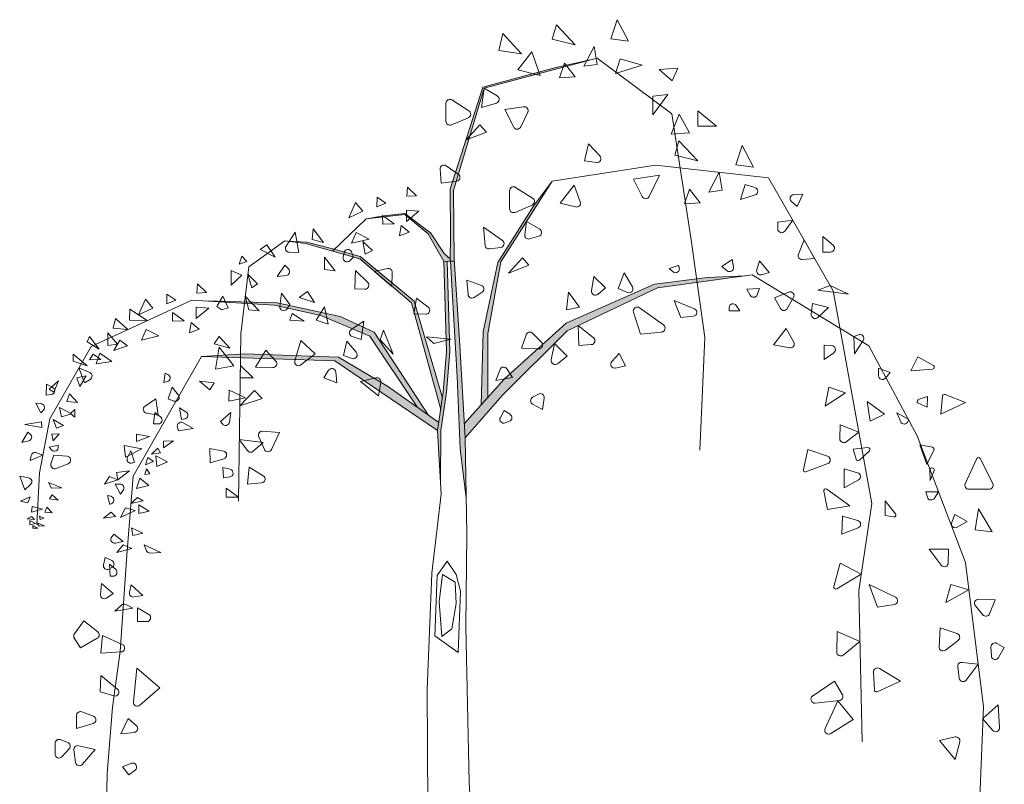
# Model space of a CAD drawing. Header units: millimetres. Extents: x 6315 to 14770, y 92 to 1587.
# Tile 4 of 12: x 6471 to 6505, y 558 to 584. Entities that reach past the tile are written whole.
import ezdxf

# ---------------------------------------------------------------- set-up
doc = ezdxf.new("R2010")
doc.units = ezdxf.units.MM
doc.layers.add('树草', color=3, linetype='Continuous', lineweight=13)

msp = doc.modelspace()

# ---------------------------------------------------------------- hatches: boundary and pattern name
at = {"layer": '树草'}
h = msp.add_hatch(color=256, dxfattribs=at)
h.paths.add_polyline_path([(6492.452, 574.863), (6493.901, 575.04), (6493.918, 574.916), (6492.549, 574.73), (6489.431, 573.247), (6487.204, 571.023), (6485.914, 569.559), (6485.887, 570.038), (6487.261, 571.584), (6489.406, 573.509)])
h.paths.add_polyline_path([(6493.901, 575.04), (6494.274, 575.086), (6495.587, 575.144), (6493.918, 574.916)])
h.paths.add_polyline_path([(6486.538, 573.209), (6487.038, 575.6), (6488.27, 577.549), (6488.923, 578.412), (6487.142, 575.632), (6486.696, 573.155), (6486.696, 570.949), (6486.473, 570.697)])
h.paths.add_polyline_path([(6485.406, 576.545), (6485.4, 578.134), (6486.524, 581.651), (6489.041, 582.333), (6490.34, 582.62), (6486.568, 581.618), (6485.519, 578.087), (6485.538, 575.718), (6485.542, 575.653), (6485.401, 575.648)])
h.paths.add_polyline_path([(6484.642, 576.593), (6483.835, 577.262), (6482.504, 577.108), (6483.113, 577.214), (6483.834, 577.299), (6484.72, 576.628), (6485.193, 575.917), (6485.401, 575.727), (6485.401, 575.648), (6485.18, 575.639)])
h.paths.add_polyline_path([(6484.059, 574.215), (6482.278, 575.727), (6481.343, 575.994), (6481.413, 576.062), (6482.294, 575.812), (6484.157, 574.269), (6485.134, 570.939), (6485.072, 570.535)])
h.paths.add_polyline_path([(6480.407, 576.261), (6479.758, 576.342), (6480.458, 576.306), (6481.309, 576.092), (6481.413, 576.062), (6481.343, 575.994)])
h.paths.add_polyline_path([(6482.631, 573.062), (6480.938, 573.774), (6479.335, 574.13), (6478.301, 574.194), (6478.307, 574.241), (6479.425, 574.21), (6481.601, 573.743), (6482.772, 573.202), (6484.635, 570.348), (6484.269, 570.607)])
h.paths.add_polyline_path([(6481.414, 572.209), (6478.168, 572.317), (6478.17, 572.443), (6478.313, 572.451), (6481.548, 572.344), (6483.231, 571.341), (6485.004, 570.087), (6484.962, 569.807)])
h.paths.add_polyline_path([(6476.957, 574.278), (6478.307, 574.241), (6478.301, 574.194)])
h.paths.add_polyline_path([(6476.818, 572.362), (6478.17, 572.443), (6478.168, 572.317)])
h = msp.add_hatch(color=256, dxfattribs=at)
h.paths.add_polyline_path([(6485.162, 571.128), (6485.271, 572.535), (6485.18, 575.639), (6485.289, 575.643), (6485.291, 575.639), (6485.382, 572.535), (6485.273, 571.128), (6485.073, 569.807), (6485.063, 568.005), (6484.962, 569.807)])
h.paths.add_polyline_path([(6485.646, 571.662), (6485.472, 574.623), (6485.408, 575.648), (6485.542, 575.653), (6485.722, 572.935), (6485.914, 569.559), (6485.955, 567.467), (6485.747, 569.174)])

# ---------------------------------------------------------------- linework, layer by layer
for p, q in [((6489.063, 583.806), (6488.918, 583.318)), ((6489.717, 583.121), (6489.063, 583.806)), ((6491.158, 583.985), (6490.943, 583.321)), ((6491.557, 583.239), (6491.158, 583.985)), ((6487.211, 583.512), (6487.076, 582.925)), ((6487.865, 582.808), (6487.211, 583.512)), ((6488.918, 583.318), (6489.717, 583.121)), ((6490.943, 583.321), (6491.557, 583.239)), ((6490.012, 582.38), (6490.364, 583.06)), ((6490.364, 583.06), (6490.472, 582.441)), ((6486.568, 581.618), (6490.472, 582.656)), ((6487.076, 582.925), (6487.865, 582.808)), ((6487.732, 582.255), (6488.219, 582.876)), ((6488.219, 582.876), (6488.504, 582.054)), ((6490.472, 582.656), (6493.043, 580.741)), ((6491.27, 582.636), (6491.106, 582.124)), ((6492.027, 582.411), (6491.27, 582.636)), ((6486.524, 581.651), (6489.041, 582.333)), ((6489.041, 582.333), (6490.34, 582.62)), ((6489.175, 581.977), (6489.341, 582.485)), ((6489.341, 582.485), (6489.715, 582.008)), ((6490.472, 582.441), (6490.012, 582.38)), ((6491.106, 582.124), (6492.027, 582.411)), ((6492.61, 582.268), (6493.255, 582.309)), ((6493.255, 582.309), (6493.061, 581.879)), ((6488.504, 582.054), (6487.732, 582.255)), ((6489.715, 582.008), (6489.175, 581.977)), ((6493.061, 581.879), (6492.61, 582.268)), ((6485.4, 578.134), (6486.524, 581.651)), ((6485.519, 578.087), (6486.568, 581.618)), ((6486.477, 580.958), (6486.568, 581.618)), ((6486.568, 581.618), (6487.023, 581.353)), ((6492.905, 581.407), (6492.39, 581.344)), ((6492.39, 580.698), (6492.905, 581.407)), ((6492.39, 581.344), (6492.39, 580.698)), ((6485.253, 581.102), (6485.253, 580.478)), ((6486.046, 580.84), (6485.46, 581.215)), ((6486.993, 581.108), (6486.477, 580.958)), ((6487.289, 580.885), (6487.932, 580.982)), ((6485.44, 580.354), (6486.026, 580.603)), ((6487.591, 580.281), (6487.289, 580.885)), ((6488.073, 580.791), (6487.832, 580.284)), ((6493.295, 580.726), (6493.02, 580.035)), ((6493.043, 580.741), (6493.709, 576.393)), ((6493.661, 580.085), (6493.295, 580.726)), ((6494.588, 580.31), (6493.942, 580.843)), ((6493.942, 580.843), (6493.942, 580.31)), ((6485.95, 579.835), (6486.426, 580.362)), ((6486.426, 580.362), (6486.648, 580.107)), ((6493.942, 580.31), (6494.588, 580.31)), ((6486.648, 580.107), (6485.95, 579.835)), ((6493.02, 580.035), (6493.661, 580.085)), ((6490.17, 579.705), (6490.035, 579.118)), ((6490.563, 579.282), (6490.17, 579.705)), ((6493.291, 579.801), (6493.145, 579.314)), ((6493.944, 579.117), (6493.291, 579.801)), ((6495.47, 579.643), (6495.255, 578.978)), ((6495.869, 578.896), (6495.47, 579.643)), ((6493.145, 579.314), (6493.944, 579.117)), ((6485.68, 578.655), (6485.261, 578.944)), ((6488.923, 578.412), (6492.486, 578.968)), ((6490.035, 579.118), (6490.445, 579.057)), ((6492.486, 578.968), (6496.383, 578.523)), ((6495.255, 578.978), (6495.869, 578.896)), ((6485.05, 578.822), (6485.093, 578.341)), ((6491.724, 578.485), (6492.616, 578.619)), ((6492.616, 578.619), (6492.267, 577.884)), ((6494.324, 578.038), (6494.676, 578.718)), ((6494.676, 578.718), (6494.784, 578.099)), ((6485.093, 578.341), (6485.622, 578.411)), ((6487.142, 575.632), (6488.923, 578.412)), ((6488.27, 577.549), (6488.923, 578.412)), ((6489.196, 577.659), (6489.683, 578.28)), ((6489.683, 578.28), (6489.886, 577.695)), ((6492.026, 577.881), (6491.724, 578.485)), ((6495.582, 578.293), (6495.419, 577.782)), ((6495.916, 578.194), (6495.582, 578.293)), ((6496.383, 578.523), (6498.61, 574.631)), ((6483.927, 578.21), (6483.904, 577.896)), ((6483.904, 577.896), (6484.241, 577.912)), ((6484.241, 577.912), (6483.927, 578.21)), ((6485.406, 576.545), (6485.4, 578.134)), ((6485.538, 575.718), (6485.519, 578.087)), ((6487.45, 578.084), (6487.45, 577.46)), ((6488.243, 577.822), (6487.657, 578.197)), ((6493.488, 577.634), (6493.654, 578.142)), ((6493.654, 578.142), (6494.027, 577.666)), ((6494.784, 578.099), (6494.324, 578.038)), ((6495.419, 577.782), (6495.917, 577.937)), ((6497.251, 577.946), (6497.567, 577.966)), ((6497.567, 577.966), (6497.373, 577.537)), ((6481.897, 577.145), (6482.137, 577.682)), ((6482.137, 577.682), (6482.39, 577.378)), ((6482.876, 577.859), (6482.869, 577.525)), ((6482.869, 577.525), (6483.18, 577.657)), ((6483.18, 577.657), (6482.876, 577.859)), ((6487.038, 575.6), (6488.27, 577.549)), ((6487.637, 577.336), (6488.223, 577.585)), ((6489.725, 577.521), (6489.196, 577.659)), ((6494.027, 577.666), (6493.488, 577.634)), ((6497.373, 577.537), (6497.172, 577.71)), ((6482.39, 577.378), (6481.897, 577.145)), ((6483.835, 577.262), (6482.504, 577.108)), ((6483.113, 577.214), (6482.504, 577.108)), ((6483.063, 577.222), (6483.467, 576.942)), ((6483.071, 576.927), (6483.063, 577.222)), ((6483.834, 577.299), (6483.113, 577.214)), ((6484.72, 576.628), (6483.834, 577.299)), ((6484.642, 576.593), (6483.835, 577.262)), ((6484.317, 577.376), (6483.888, 577.406)), ((6483.888, 577.406), (6483.888, 577.016)), ((6483.888, 577.016), (6484.317, 577.376)), ((6482.504, 577.108), (6481.343, 575.994)), ((6483.467, 576.942), (6483.071, 576.927)), ((6483.708, 576.88), (6483.654, 576.523)), ((6483.988, 576.655), (6483.708, 576.88)), ((6487.97, 576.567), (6488.033, 577.022)), ((6488.033, 577.022), (6488.488, 576.757)), ((6497.218, 577.065), (6496.702, 577.001)), ((6496.702, 577.001), (6496.702, 576.769)), ((6496.945, 576.69), (6497.218, 577.065)), ((6480.051, 576.655), (6479.735, 576.166)), ((6480.181, 575.951), (6480.051, 576.655)), ((6480.67, 576.77), (6480.641, 576.397)), ((6481.03, 576.296), (6480.67, 576.77)), ((6481.997, 576.272), (6482.155, 576.644)), ((6482.155, 576.644), (6482.599, 576.415)), ((6483.654, 576.523), (6483.988, 576.655)), ((6485.18, 575.639), (6484.642, 576.593)), ((6485.193, 575.917), (6484.72, 576.628)), ((6485.401, 575.654), (6485.406, 576.545)), ((6487.201, 576.37), (6486.546, 576.821)), ((6486.546, 576.821), (6486.601, 576.195)), ((6479.695, 576.35), (6478.448, 575.461)), ((6479.073, 576.21), (6478.842, 576.051)), ((6479.36, 575.793), (6479.073, 576.21)), ((6480.407, 576.261), (6479.695, 576.35)), ((6480.458, 576.306), (6479.758, 576.342)), ((6482.278, 575.727), (6480.407, 576.261)), ((6481.309, 576.092), (6480.458, 576.306)), ((6480.641, 576.397), (6481.03, 576.296)), ((6482.599, 576.415), (6481.997, 576.272)), ((6482.714, 576.023), (6482.383, 576.325)), ((6482.383, 576.325), (6482.469, 575.893)), ((6488.458, 576.512), (6488.141, 576.42)), ((6493.709, 576.393), (6494.187, 573.017)), ((6497.608, 576.383), (6497.413, 575.893)), ((6497.974, 575.743), (6497.608, 576.383)), ((6498.612, 576.205), (6498.254, 576.5)), ((6498.254, 576.5), (6498.254, 575.967)), ((6478.842, 576.051), (6479.36, 575.793)), ((6479.845, 575.959), (6480.181, 575.951)), ((6482.294, 575.812), (6481.309, 576.092)), ((6481.736, 575.944), (6481.707, 575.786)), ((6482.061, 575.789), (6481.994, 575.968)), ((6482.469, 575.893), (6482.714, 576.023)), ((6485.401, 575.727), (6485.193, 575.917)), ((6486.753, 576.074), (6487.142, 576.126)), ((6498.254, 575.967), (6498.526, 575.967)), ((6478.213, 575.823), (6478.119, 575.552)), ((6478.119, 575.552), (6478.38, 575.645)), ((6478.38, 575.645), (6478.213, 575.823)), ((6479.432, 575.117), (6479.691, 575.519)), ((6479.691, 575.519), (6479.823, 575.382)), ((6481.059, 575.793), (6481.433, 575.318)), ((6481.059, 575.361), (6481.059, 575.793)), ((6481.933, 575.666), (6482.061, 575.789)), ((6484.059, 574.215), (6482.278, 575.727)), ((6484.157, 574.269), (6482.294, 575.812)), ((6485.18, 575.639), (6485.542, 575.663)), ((6485.18, 575.639), (6485.542, 575.653)), ((6485.271, 572.535), (6485.18, 575.639)), ((6485.291, 575.639), (6485.289, 575.643)), ((6485.382, 572.535), (6485.291, 575.639)), ((6485.472, 574.623), (6485.408, 575.648)), ((6485.722, 572.935), (6485.538, 575.718)), ((6486.538, 573.209), (6487.038, 575.6)), ((6486.696, 573.155), (6487.142, 575.632)), ((6487.414, 575.239), (6487.89, 575.766)), ((6488.112, 575.511), (6487.414, 575.239)), ((6487.89, 575.766), (6488.112, 575.511)), ((6493.266, 575.503), (6492.95, 575.398)), ((6493.296, 575.443), (6493.266, 575.503)), ((6495.134, 575.709), (6494.778, 575.467)), ((6495.171, 575.441), (6495.134, 575.709)), ((6496.072, 575.66), (6495.978, 575.352)), ((6496.411, 575.257), (6496.072, 575.66)), ((6497.548, 575.71), (6497.974, 575.743)), ((6477.848, 575.333), (6477.837, 574.822)), ((6477.837, 574.822), (6478.213, 575.166)), ((6478.213, 575.166), (6477.848, 575.333)), ((6478.448, 575.461), (6478.18, 573.147)), ((6478.755, 574.864), (6478.417, 575.199)), ((6478.417, 575.199), (6478.557, 574.728)), ((6481.433, 575.318), (6481.059, 575.361)), ((6482.138, 575.332), (6482.109, 574.7)), ((6482.556, 574.915), (6482.138, 575.332)), ((6483.237, 575.396), (6482.786, 575.296)), ((6482.786, 575.296), (6483.39, 574.783)), ((6483.39, 574.783), (6483.401, 575.262)), ((6491.402, 575.251), (6491.195, 574.71)), ((6491.688, 574.767), (6491.402, 575.251)), ((6492.549, 574.73), (6495.815, 575.175)), ((6492.95, 575.398), (6493.088, 575.281)), ((6494.778, 575.467), (6494.951, 575.32)), ((6495.815, 575.175), (6499.849, 572.734)), ((6496.142, 575.183), (6496.411, 575.257)), ((6476.678, 574.865), (6476.655, 574.551)), ((6476.992, 574.566), (6476.678, 574.865)), ((6478.557, 574.728), (6478.755, 574.864)), ((6479.743, 575.155), (6479.432, 575.117)), ((6486.475, 574.816), (6485.969, 575)), ((6485.969, 575), (6486.017, 574.496)), ((6489.406, 573.509), (6492.452, 574.863)), ((6490.359, 575.127), (6490.276, 574.633)), ((6490.76, 574.726), (6490.359, 575.127)), ((6492.452, 574.863), (6494.274, 575.086)), ((6494.274, 575.086), (6495.587, 575.144)), ((6475.628, 574.513), (6475.62, 574.179)), ((6475.931, 574.311), (6475.628, 574.513)), ((6476.655, 574.551), (6476.992, 574.566)), ((6479.578, 574.544), (6479.523, 574.092)), ((6479.871, 574.161), (6479.578, 574.544)), ((6480.482, 574.601), (6480.188, 574.398)), ((6480.719, 574.228), (6480.482, 574.601)), ((6482.109, 574.7), (6482.455, 574.685)), ((6485.646, 571.662), (6485.472, 574.623)), ((6486.224, 574.396), (6486.502, 574.577)), ((6489.485, 574.585), (6489.415, 573.972)), ((6489.431, 573.247), (6492.549, 574.73)), ((6489.863, 574.066), (6489.485, 574.585)), ((6490.494, 574.507), (6490.76, 574.726)), ((6491.195, 574.71), (6491.521, 574.574)), ((6495.635, 574.691), (6496.072, 574.707)), ((6495.751, 574.475), (6495.635, 574.691)), ((6496.072, 574.707), (6495.996, 574.493)), ((6497.078, 574.584), (6496.594, 574.388)), ((6498.507, 574.811), (6498.086, 574.65)), ((6498.086, 574.65), (6499.145, 574.513)), ((6499.145, 574.513), (6498.507, 574.811)), ((6498.61, 574.631), (6499.946, 567.291)), ((6476.484, 574.307), (6473.011, 572.706)), ((6474.648, 573.8), (6474.888, 574.337)), ((6474.888, 574.337), (6475.141, 574.033)), ((6475.62, 574.179), (6475.931, 574.311)), ((6479.335, 574.13), (6476.484, 574.307)), ((6479.425, 574.21), (6476.957, 574.278)), ((6477.551, 574.444), (6477.344, 574.092)), ((6477.743, 574.046), (6477.551, 574.444)), ((6478.331, 574.447), (6478.807, 573.937)), ((6478.453, 573.968), (6478.331, 574.447)), ((6481.601, 573.743), (6479.425, 574.21)), ((6479.769, 574.003), (6479.871, 574.161)), ((6480.188, 574.398), (6480.719, 574.228)), ((6485.072, 570.535), (6484.059, 574.215)), ((6484.234, 574.374), (6484.142, 573.837)), ((6485.134, 570.939), (6484.157, 574.269)), ((6484.642, 574.063), (6484.234, 574.374)), ((6493.129, 574.298), (6493.828, 574.009)), ((6493.362, 573.705), (6493.129, 574.298)), ((6496.594, 574.388), (6496.797, 574.018)), ((6497.032, 574.017), (6497.246, 574.393)), ((6497.904, 574.195), (6497.858, 573.826)), ((6498.45, 574.058), (6497.904, 574.195)), ((6474.347, 574), (6474.333, 573.614)), ((6474.949, 573.599), (6474.347, 574)), ((6475.141, 574.033), (6474.648, 573.8)), ((6475.814, 573.876), (6476.218, 573.597)), ((6475.822, 573.581), (6475.814, 573.876)), ((6477.068, 574.03), (6476.639, 574.061)), ((6476.639, 574.061), (6476.639, 573.67)), ((6476.639, 573.67), (6477.068, 574.03)), ((6477.344, 574.092), (6477.521, 573.977)), ((6477.521, 573.977), (6477.743, 574.046)), ((6478.807, 573.937), (6478.453, 573.968)), ((6480.938, 573.774), (6479.335, 574.13)), ((6479.871, 573.619), (6479.951, 573.844)), ((6479.951, 573.844), (6480.357, 573.585)), ((6480.775, 573.619), (6481.058, 574.081)), ((6481.058, 574.081), (6481.193, 573.472)), ((6484.142, 573.837), (6484.556, 573.822)), ((6489.415, 573.972), (6489.863, 574.066)), ((6491.969, 573.138), (6491.725, 573.891)), ((6491.931, 574.041), (6492.759, 573.45)), ((6495.021, 573.932), (6495.024, 574.05)), ((6495.393, 573.932), (6495.021, 573.932)), ((6495.271, 574.119), (6495.393, 573.932)), ((6498.084, 573.712), (6498.45, 574.058)), ((6473.846, 573.671), (6473.774, 573.342)), ((6474.28, 573.291), (6473.846, 573.671)), ((6474.333, 573.614), (6474.949, 573.599)), ((6476.218, 573.597), (6475.822, 573.581)), ((6476.459, 573.535), (6476.405, 573.178)), ((6476.739, 573.31), (6476.459, 573.535)), ((6480.357, 573.585), (6479.871, 573.619)), ((6481.193, 573.472), (6480.775, 573.619)), ((6482.631, 573.062), (6480.938, 573.774)), ((6482.772, 573.202), (6481.601, 573.743)), ((6482.425, 573.585), (6481.987, 573.288)), ((6482.323, 572.953), (6482.425, 573.585)), ((6487.261, 571.584), (6489.406, 573.509)), ((6493.791, 573.751), (6493.362, 573.705)), ((6473.923, 572.791), (6473.592, 573.18)), ((6473.592, 573.18), (6473.592, 572.746)), ((6473.774, 573.342), (6474.28, 573.291)), ((6474.748, 572.926), (6474.906, 573.299)), ((6474.906, 573.299), (6475.35, 573.07)), ((6476.405, 573.178), (6476.739, 573.31)), ((6478.18, 573.147), (6478.091, 567.364)), ((6484.635, 570.348), (6482.772, 573.202)), ((6483.102, 573.269), (6482.978, 572.941)), ((6483.43, 572.445), (6483.102, 573.269)), ((6486.473, 570.697), (6486.538, 573.209)), ((6486.696, 570.949), (6486.696, 573.155)), ((6487.204, 571.023), (6489.431, 573.247)), ((6488.55, 572.855), (6488.243, 573.162)), ((6490.34, 573.011), (6489.81, 573.427)), ((6489.81, 573.427), (6489.839, 572.746)), ((6492.694, 573.207), (6491.969, 573.138)), ((6496.554, 572.762), (6496.991, 573.324)), ((6496.991, 573.324), (6497.255, 572.857)), ((6472.959, 573.051), (6472.879, 572.864)), ((6472.879, 572.864), (6473.283, 572.612)), ((6473.283, 572.612), (6472.959, 573.051)), ((6473.592, 572.746), (6473.923, 572.791)), ((6473.791, 572.565), (6474.002, 572.927)), ((6474.002, 572.927), (6474.268, 572.728)), ((6475.35, 573.07), (6474.748, 572.926)), ((6477.433, 573.054), (6477.255, 572.794)), ((6477.255, 572.794), (6477.8, 572.652)), ((6477.8, 572.652), (6477.433, 573.054)), ((6480.249, 572.913), (6480.04, 572.216)), ((6480.745, 572.455), (6480.249, 572.913)), ((6481.828, 572.895), (6481.718, 572.4)), ((6482.159, 572.509), (6481.828, 572.895)), ((6482.021, 573.049), (6482.323, 572.953)), ((6484.269, 570.607), (6482.631, 573.062)), ((6482.978, 572.941), (6483.43, 572.445)), ((6484.588, 573.037), (6485.434, 572.961)), ((6484.84, 572.81), (6484.588, 573.037)), ((6485.434, 572.961), (6484.84, 572.81)), ((6485.914, 569.559), (6485.722, 572.935)), ((6488.022, 573.112), (6487.857, 572.651)), ((6488.995, 572.812), (6488.889, 572.242)), ((6489.438, 572.368), (6488.995, 572.812)), ((6494.187, 573.017), (6494.008, 569.133)), ((6499.49, 573.115), (6499.324, 573.052)), ((6499.324, 573.052), (6499.35, 572.453)), ((6499.35, 572.453), (6499.65, 572.916)), ((6473.011, 572.706), (6471.585, 570.215)), ((6472.87, 572.039), (6472.395, 572.447)), ((6472.395, 572.447), (6472.395, 572.195)), ((6473.078, 572.447), (6472.954, 572.243)), ((6473.349, 572.261), (6473.078, 572.447)), ((6473.19, 572.105), (6473.31, 572.482)), ((6473.31, 572.482), (6473.721, 572.191)), ((6474.268, 572.728), (6473.791, 572.565)), ((6478.313, 572.451), (6476.818, 572.362)), ((6477.433, 572.687), (6477.302, 571.93)), ((6477.93, 572.037), (6477.433, 572.687)), ((6481.548, 572.344), (6478.313, 572.451)), ((6478.687, 571.99), (6479.042, 572.581)), ((6479.042, 572.581), (6479.381, 572.206)), ((6480.251, 572.071), (6480.745, 572.455)), ((6485.162, 571.128), (6485.271, 572.535)), ((6485.273, 571.128), (6485.382, 572.535)), ((6487.857, 572.651), (6488.449, 572.626)), ((6489.839, 572.746), (6490.265, 572.772)), ((6490.977, 572.187), (6491.232, 572.463)), ((6491.232, 572.463), (6491.444, 572.038)), ((6497.114, 572.658), (6496.554, 572.762)), ((6498.564, 572.737), (6498.302, 572.749)), ((6498.302, 572.749), (6498.302, 572.26)), ((6498.302, 572.26), (6498.635, 572.492)), ((6499.849, 572.734), (6501.513, 569.618)), ((6472.395, 572.195), (6472.87, 572.039)), ((6472.954, 572.243), (6473.349, 572.261)), ((6473.721, 572.191), (6473.19, 572.105)), ((6476.818, 572.362), (6474.465, 568.228)), ((6481.414, 572.209), (6476.818, 572.362)), ((6484.962, 569.807), (6481.414, 572.209)), ((6483.231, 571.341), (6481.548, 572.344)), ((6481.718, 572.4), (6482.012, 572.295)), ((6489.103, 572.111), (6489.438, 572.368)), ((6501.294, 571.863), (6501.537, 572.35)), ((6501.537, 572.35), (6502.071, 572.053)), ((6472.592, 571.975), (6472.962, 571.807)), ((6472.782, 571.457), (6472.592, 571.975)), ((6475.569, 571.789), (6475.516, 571.46)), ((6475.661, 571.744), (6475.569, 571.789)), ((6477.302, 571.93), (6477.93, 572.037)), ((6478.157, 571.63), (6478.164, 572.05)), ((6478.164, 572.05), (6478.604, 571.623)), ((6479.279, 571.982), (6478.687, 571.99)), ((6481.039, 571.629), (6481.205, 571.887)), ((6481.452, 571.827), (6481.488, 571.455)), ((6487.12, 571.912), (6486.974, 571.534)), ((6487.547, 571.634), (6487.359, 571.935)), ((6491.444, 572.038), (6491.105, 571.964)), ((6500.585, 571.807), (6500.179, 571.964)), ((6500.179, 571.964), (6500.179, 571.702)), ((6500.414, 571.613), (6500.585, 571.807)), ((6502.044, 571.928), (6501.294, 571.863)), ((6471.559, 571.236), (6471.881, 571.517)), ((6471.881, 571.517), (6471.729, 571.127)), ((6472.843, 571.7), (6472.523, 571.623)), ((6472.523, 571.623), (6472.618, 571.322)), ((6472.618, 571.322), (6472.843, 571.7)), ((6472.975, 571.569), (6472.782, 571.457)), ((6475.516, 571.46), (6475.637, 571.494)), ((6477.255, 571.457), (6476.746, 571.505)), ((6476.746, 571.505), (6477.101, 571.209)), ((6477.101, 571.209), (6477.255, 571.457)), ((6478.604, 571.623), (6478.157, 571.63)), ((6481.488, 571.455), (6481.039, 571.629)), ((6482.837, 571.627), (6482.3, 571.496)), ((6482.3, 571.496), (6482.927, 571.009)), ((6482.927, 571.009), (6483.001, 571.475)), ((6485.747, 569.174), (6485.646, 571.662)), ((6485.887, 570.038), (6487.261, 571.584)), ((6486.974, 571.534), (6487.547, 571.634)), ((6471.471, 571.412), (6471.458, 571.032)), ((6471.683, 571.299), (6471.471, 571.412)), ((6471.729, 571.127), (6471.559, 571.236)), ((6475.803, 571.301), (6475.665, 570.897)), ((6476.019, 571.036), (6475.803, 571.301)), ((6477.776, 571.197), (6477.764, 570.819)), ((6478.332, 570.937), (6477.776, 571.197)), ((6478.142, 570.655), (6478.652, 571.185)), ((6478.652, 571.185), (6478.912, 570.913)), ((6485.004, 570.087), (6483.231, 571.341)), ((6484.962, 569.807), (6485.162, 571.128)), ((6485.073, 569.807), (6485.273, 571.128)), ((6498.465, 571.305), (6498.341, 570.644)), ((6498.341, 570.644), (6499.044, 571.112)), ((6499.044, 571.112), (6498.465, 571.305)), ((6471.277, 570.735), (6471.099, 570.747)), ((6471.099, 570.747), (6471.277, 570.418)), ((6471.458, 571.032), (6471.631, 571.047)), ((6472.27, 571.07), (6472.178, 570.811)), ((6472.178, 570.811), (6472.539, 570.774)), ((6472.539, 570.774), (6472.27, 571.07)), ((6475.239, 570.897), (6474.87, 570.649)), ((6475.328, 570.336), (6475.239, 570.897)), ((6475.665, 570.897), (6475.87, 570.824)), ((6477.764, 570.819), (6478.332, 570.937)), ((6478.912, 570.913), (6478.142, 570.655)), ((6485.914, 569.559), (6487.204, 571.023)), ((6488.242, 570.954), (6488.449, 571.064)), ((6488.646, 570.927), (6488.589, 570.529)), ((6499.788, 570.809), (6500.381, 570.368)), ((6499.885, 570.134), (6499.788, 570.809)), ((6501.857, 570.614), (6501.547, 570.747)), ((6501.551, 570.872), (6501.866, 570.984)), ((6501.866, 570.984), (6501.857, 570.614)), ((6502.334, 570.377), (6502.381, 570.988)), ((6503.181, 570.772), (6502.334, 570.377)), ((6502.473, 571.046), (6503.181, 570.772)), ((6471.277, 570.418), (6471.364, 570.507)), ((6471.92, 570.596), (6472.328, 570.379)), ((6471.99, 570.282), (6471.92, 570.596)), ((6472.301, 570.393), (6472.448, 570.53)), ((6472.448, 570.53), (6472.448, 570.263)), ((6474.923, 570.405), (6475.328, 570.336)), ((6475.207, 570.43), (6475.165, 570.037)), ((6475.408, 570.274), (6475.207, 570.43)), ((6476.058, 570.589), (6476.283, 570.456)), ((6476.132, 570.185), (6476.058, 570.589)), ((6477.835, 570.428), (6477.48, 570.121)), ((6477.781, 570.093), (6477.835, 570.428)), ((6487.13, 570.258), (6487.261, 570.499)), ((6487.261, 570.499), (6487.469, 570.366)), ((6488.589, 570.529), (6488.242, 570.717)), ((6501.219, 570.189), (6500.812, 570.42)), ((6500.812, 570.42), (6500.944, 570.111)), ((6470.718, 570.019), (6471.297, 570.105)), ((6471.585, 570.215), (6471.229, 568.347)), ((6471.297, 570.105), (6471.311, 569.912)), ((6471.704, 570.183), (6472.054, 569.976)), ((6471.818, 569.883), (6471.704, 570.183)), ((6472.328, 570.379), (6471.99, 570.282)), ((6472.448, 570.263), (6472.301, 570.393)), ((6476.243, 570.209), (6476.132, 570.185)), ((6476.183, 570.077), (6476.526, 569.877)), ((6477.48, 570.121), (6477.538, 570.038)), ((6487.446, 570.127), (6487.297, 570.069)), ((6500.381, 570.368), (6499.885, 570.134)), ((6501.194, 570.119), (6501.219, 570.189)), ((6470.832, 569.747), (6470.625, 569.39)), ((6471.311, 569.912), (6470.718, 570.019)), ((6470.91, 569.687), (6470.832, 569.747)), ((6472.054, 569.976), (6471.818, 569.883)), ((6475.165, 570.037), (6475.323, 570.034)), ((6476.026, 569.792), (6475.987, 569.922)), ((6476.526, 569.877), (6476.026, 569.792)), ((6478.926, 569.782), (6479.509, 569.739)), ((6479.509, 569.739), (6479.231, 569.152)), ((6485.085, 567.608), (6484.962, 569.807)), ((6485.063, 568.005), (6485.073, 569.807)), ((6498.859, 570.005), (6498.843, 569.528)), ((6499.498, 569.752), (6498.859, 570.005)), ((6499.059, 569.416), (6499.498, 569.752)), ((6470.625, 569.39), (6470.86, 569.451)), ((6471.911, 569.69), (6471.654, 569.676)), ((6471.654, 569.676), (6471.697, 569.448)), ((6471.697, 569.448), (6471.911, 569.69)), ((6475.027, 569.601), (6474.58, 569.686)), ((6474.58, 569.686), (6474.58, 569.431)), ((6474.58, 569.431), (6475.027, 569.601)), ((6475.856, 569.452), (6475.505, 569.208)), ((6475.505, 569.442), (6475.856, 569.452)), ((6475.505, 569.208), (6475.505, 569.442)), ((6478.124, 569.501), (6478.941, 569.395)), ((6478.405, 569.113), (6478.124, 569.501)), ((6478.941, 569.395), (6478.604, 569.092)), ((6478.987, 569.155), (6478.793, 569.593)), ((6485.979, 566.249), (6485.914, 569.559)), ((6501.513, 569.618), (6503.176, 565.256)), ((6471.87, 569.297), (6471.564, 569.229)), ((6471.564, 569.229), (6471.645, 569.138)), ((6471.878, 569.25), (6471.87, 569.297)), ((6474.761, 569.176), (6474.155, 569.293)), ((6474.155, 569.293), (6474.197, 568.889)), ((6474.197, 568.889), (6474.761, 569.176)), ((6474.385, 569.102), (6474.264, 568.876)), ((6474.503, 568.713), (6474.385, 569.102)), ((6475.09, 568.995), (6475.314, 569.197)), ((6475.314, 569.197), (6475.409, 569.038)), ((6477.577, 569.094), (6477.103, 569.186)), ((6477.103, 569.186), (6477.118, 568.693)), ((6485.747, 569.174), (6485.955, 567.467)), ((6497.738, 569.155), (6497.585, 568.459)), ((6498.423, 568.918), (6497.738, 569.155)), ((6499.809, 569.22), (6499.302, 569.162)), ((6499.302, 569.162), (6499.407, 568.816)), ((6499.517, 568.786), (6499.863, 569.104)), ((6502.041, 569.228), (6501.606, 569.315)), ((6501.606, 569.315), (6501.845, 568.636)), ((6501.845, 568.636), (6502.088, 569.133)), ((6470.91, 568.771), (6471.345, 568.952)), ((6470.94, 568.94), (6470.91, 568.771)), ((6471.345, 568.952), (6471.122, 569.041)), ((6471.626, 568.658), (6471.722, 568.956)), ((6471.722, 568.956), (6472.179, 568.919)), ((6474.428, 568.686), (6474.503, 568.713)), ((6474.892, 568.623), (6474.969, 568.873)), ((6475.163, 568.741), (6474.892, 568.623)), ((6474.969, 568.873), (6475.163, 568.741)), ((6475.409, 569.038), (6475.09, 568.995)), ((6475.247, 568.928), (6475.65, 568.727)), ((6475.274, 568.567), (6475.247, 568.928)), ((6475.65, 568.727), (6475.274, 568.567)), ((6477.118, 568.693), (6477.59, 568.833)), ((6503.17, 567.97), (6503.567, 568.836)), ((6503.688, 568.838), (6504.12, 567.974)), ((6472.219, 568.661), (6471.804, 568.492)), ((6474.336, 568.421), (6473.884, 568.359)), ((6473.933, 568.109), (6474.336, 568.421)), ((6474.864, 568.289), (6474.92, 568.484)), ((6474.92, 568.484), (6475.038, 568.31)), ((6477.81, 568.468), (6477.557, 568.536)), ((6477.557, 568.536), (6477.578, 568.179)), ((6478.401, 567.952), (6478.466, 568.547)), ((6478.466, 568.547), (6478.951, 568.248)), ((6497.675, 568.382), (6498.427, 568.665)), ((6499.458, 568.349), (6498.991, 568.483)), ((6498.991, 568.483), (6498.991, 567.827)), ((6501.95, 568.471), (6501.985, 568.504)), ((6501.956, 568.087), (6501.95, 568.471)), ((6502.093, 568.43), (6501.956, 568.087)), ((6470.855, 568.174), (6470.546, 568.23)), ((6470.546, 568.23), (6470.727, 567.757)), ((6471.229, 568.347), (6471.14, 566.567)), ((6473.641, 568.224), (6473.472, 567.956)), ((6473.472, 567.956), (6473.933, 568.109)), ((6473.933, 568.109), (6473.641, 568.224)), ((6473.884, 568.359), (6473.933, 568.109)), ((6474.465, 568.228), (6474.238, 565.506)), ((6474.572, 567.801), (6474.691, 568.167)), ((6474.691, 568.167), (6475.002, 567.907)), ((6475.038, 568.31), (6474.864, 568.289)), ((6477.578, 568.179), (6477.791, 568.205)), ((6498.991, 567.827), (6499.486, 568.103)), ((6470.727, 567.757), (6470.924, 567.945)), ((6471.545, 568.015), (6472.002, 567.834)), ((6471.649, 567.817), (6471.545, 568.015)), ((6472.002, 567.834), (6471.649, 567.817)), ((6474.005, 567.959), (6473.845, 567.956)), ((6473.845, 567.956), (6474.022, 567.611)), ((6474.022, 567.611), (6474.117, 567.747)), ((6475.002, 567.907), (6474.572, 567.801)), ((6478.094, 567.511), (6477.666, 567.812)), ((6477.666, 567.812), (6477.666, 567.509)), ((6478.893, 568), (6478.401, 567.952)), ((6498.416, 567.083), (6498.29, 567.712)), ((6498.395, 567.779), (6499.193, 567.203)), ((6502.248, 567.69), (6501.809, 567.689)), ((6501.809, 567.689), (6501.867, 567.503)), ((6502.108, 567.471), (6502.248, 567.69)), ((6504, 567.78), (6503.292, 567.78)), ((6470.908, 567.516), (6470.572, 567.369)), ((6470.83, 567.309), (6470.572, 567.369)), ((6470.908, 567.516), (6470.83, 567.309)), ((6471.666, 567.593), (6471.58, 567.447)), ((6471.58, 567.447), (6471.873, 567.404)), ((6471.873, 567.404), (6471.666, 567.593)), ((6473.692, 567.538), (6473.57, 567.569)), ((6473.57, 567.569), (6473.655, 567.252)), ((6474.386, 567.286), (6474.614, 567.498)), ((6474.804, 567.378), (6474.386, 567.286)), ((6474.614, 567.498), (6474.804, 567.378)), ((6477.666, 567.509), (6478.094, 567.511)), ((6484.772, 564.882), (6485.085, 567.608)), ((6500.403, 567.382), (6500.766, 566.937)), ((6500.403, 566.879), (6500.403, 567.382)), ((6470.981, 567.18), (6470.95, 566.987)), ((6470.95, 566.987), (6471.331, 567.093)), ((6471.331, 567.093), (6470.981, 567.18)), ((6471.484, 567.163), (6471.409, 566.995)), ((6471.663, 566.972), (6471.484, 567.163)), ((6473.655, 567.252), (6473.725, 567.29)), ((6474.199, 567.138), (6474.029, 566.811)), ((6474.029, 566.811), (6474.526, 567.046)), ((6474.526, 567.046), (6474.199, 567.138)), ((6474.651, 567.242), (6475.011, 567.02)), ((6474.657, 566.948), (6474.651, 567.242)), ((6475.011, 567.02), (6474.657, 566.948)), ((6499.193, 567.203), (6498.416, 567.083)), ((6499.946, 567.291), (6499.501, 564.288)), ((6503.511, 566.378), (6503.628, 567.103)), ((6503.628, 567.103), (6504.096, 566.308)), ((6470.954, 566.845), (6470.809, 566.759)), ((6470.809, 566.759), (6471.052, 566.739)), ((6470.898, 566.706), (6470.895, 566.555)), ((6471.087, 566.594), (6470.898, 566.706)), ((6471.052, 566.739), (6470.954, 566.845)), ((6471.233, 566.853), (6471.374, 566.784)), ((6471.255, 566.741), (6471.233, 566.853)), ((6471.374, 566.784), (6471.255, 566.741)), ((6471.409, 566.995), (6471.663, 566.972)), ((6473.434, 566.778), (6473.702, 566.987)), ((6473.846, 566.837), (6473.434, 566.778)), ((6473.702, 566.987), (6473.846, 566.837)), ((6498.938, 566.857), (6498.912, 566.227)), ((6499.465, 566.702), (6498.938, 566.857)), ((6500.702, 566.828), (6500.403, 566.879)), ((6502.817, 566.914), (6502.704, 566.639)), ((6503.242, 566.673), (6502.817, 566.914)), ((6502.896, 566.471), (6503.242, 566.673)), ((6470.895, 566.555), (6471.087, 566.594)), ((6471.004, 566.535), (6471.001, 566.434)), ((6471.001, 566.434), (6471.176, 566.437)), ((6471.176, 566.437), (6471.004, 566.535)), ((6471.142, 566.618), (6471.401, 566.523)), ((6471.214, 566.502), (6471.142, 566.618)), ((6471.401, 566.523), (6471.214, 566.502)), ((6474.405, 566.449), (6474.79, 566.27)), ((6474.452, 566.184), (6474.405, 566.449)), ((6498.912, 566.227), (6499.476, 566.448)), ((6504.096, 566.308), (6503.511, 566.378)), ((6473.72, 566.142), (6473.795, 566.23)), ((6473.795, 566.23), (6474.12, 565.978)), ((6474.79, 566.27), (6474.452, 566.184)), ((6485.936, 563.045), (6485.979, 566.249)), ((6474.12, 565.978), (6473.849, 565.923)), ((6474.12, 565.866), (6473.894, 565.6)), ((6473.894, 565.6), (6474.418, 565.733)), ((6474.418, 565.733), (6474.12, 565.866)), ((6474.836, 565.866), (6475.414, 565.6)), ((6474.925, 565.66), (6474.836, 565.866)), ((6502.594, 565.709), (6501.922, 565.709)), ((6501.922, 565.709), (6502.345, 565.156)), ((6502.586, 565.235), (6502.594, 565.709)), ((6473.49, 565.426), (6473.435, 565.172)), ((6473.725, 565.317), (6473.49, 565.426)), ((6474.238, 565.506), (6474.007, 562.186)), ((6475.414, 565.6), (6475.056, 565.579)), ((6473.627, 565.024), (6473.729, 565.075)), ((6473.64, 565.191), (6473.854, 565.018)), ((6473.668, 564.786), (6473.64, 565.191)), ((6485.296, 565.303), (6484.952, 564.798)), ((6485.61, 564.834), (6485.296, 565.303)), ((6498.859, 565.23), (6498.64, 564.42)), ((6499.585, 564.852), (6498.859, 565.23)), ((6503.176, 565.256), (6503.8, 560.27)), ((6473.76, 564.78), (6473.668, 564.786)), ((6484.602, 560.884), (6484.772, 564.882)), ((6484.952, 564.798), (6484.872, 562.716)), ((6485.139, 564.834), (6485.017, 563.9)), ((6485.566, 564.577), (6485.139, 564.834)), ((6485.759, 564.263), (6485.61, 564.834)), ((6498.74, 564.345), (6499.585, 564.852)), ((6473.367, 564.525), (6473.329, 564.15)), ((6473.774, 564.187), (6473.367, 564.525)), ((6474.397, 564.485), (6474.336, 564.225)), ((6474.791, 564.119), (6474.397, 564.485)), ((6485.607, 563.839), (6485.566, 564.577)), ((6499.857, 564.495), (6500.761, 564.053)), ((6500.146, 563.708), (6499.857, 564.495)), ((6502.676, 564.49), (6502.506, 563.874)), ((6502.506, 563.874), (6503.295, 564.311)), ((6503.295, 564.311), (6502.676, 564.49)), ((6473.538, 564.025), (6473.774, 564.187)), ((6474.492, 564.063), (6474.791, 564.119)), ((6485.671, 562.142), (6485.759, 564.263)), ((6499.501, 564.288), (6499.612, 559.061)), ((6503.63, 563.981), (6504.202, 563.966)), ((6504.202, 563.966), (6504.009, 563.484)), ((6474.053, 563.782), (6473.828, 563.577)), ((6473.828, 563.577), (6474.452, 563.672)), ((6474.452, 563.672), (6474.206, 563.802)), ((6474.614, 563.686), (6474.998, 563.462)), ((6474.614, 563.211), (6474.614, 563.686)), ((6485.017, 563.9), (6485.112, 562.702)), ((6485.451, 562.966), (6485.607, 563.839)), ((6500.723, 563.799), (6500.146, 563.708)), ((6503.78, 563.448), (6503.522, 563.762)), ((6472.763, 563.236), (6472.435, 562.793)), ((6473.24, 562.86), (6472.763, 563.236)), ((6474.93, 563.211), (6474.614, 563.211)), ((6485.112, 562.702), (6485.451, 562.966)), ((6486.06, 557.656), (6485.936, 563.045)), ((6502.302, 563.001), (6502.27, 562.346)), ((6502.889, 562.8), (6502.302, 563.001)), ((6472.431, 562.638), (6472.648, 562.313)), ((6472.648, 562.313), (6473.223, 562.637)), ((6473.398, 562.736), (6473.34, 562.121)), ((6474.086, 562.421), (6473.398, 562.736)), ((6484.872, 562.716), (6485.671, 562.142)), ((6498.754, 562.868), (6498.736, 562.164)), ((6499.538, 562.53), (6498.754, 562.868)), ((6498.955, 562.056), (6499.538, 562.53)), ((6502.485, 562.232), (6502.926, 562.566)), ((6504.058, 562.337), (6504.073, 562.031)), ((6504.519, 562.318), (6504.257, 562.461)), ((6504.324, 561.972), (6504.519, 562.318)), ((6473.34, 562.121), (6474.038, 562.164)), ((6474.007, 562.186), (6473.744, 560.256)), ((6474.472, 560.442), (6474.591, 561.602)), ((6474.591, 561.602), (6475.38, 560.929)), ((6500.208, 561.593), (6500.933, 561.156)), ((6502.914, 561.654), (6502.966, 561.258)), ((6503.615, 561.748), (6503.061, 561.806)), ((6503.208, 561.196), (6503.615, 561.748)), ((6473.34, 561.352), (6473.321, 560.794)), ((6473.92, 560.882), (6473.34, 561.352)), ((6500.035, 560.849), (6500.004, 561.471)), ((6475.38, 560.929), (6474.694, 560.327)), ((6497.904, 560.645), (6498.66, 561.156)), ((6498.66, 561.156), (6498.931, 560.687)), ((6500.933, 561.156), (6500.13, 560.791)), ((6473.321, 560.794), (6473.796, 560.649)), ((6484.634, 556.036), (6484.602, 560.884)), ((6473.744, 560.256), (6473.568, 557.975)), ((6498.828, 560.486), (6497.993, 560.4)), ((6498.773, 560.48), (6498.337, 559.518)), ((6499.299, 559.832), (6498.773, 560.48)), ((6503.8, 560.27), (6503.592, 555.284)), ((6503.784, 559.885), (6504.307, 560.339)), ((6504.307, 560.339), (6504.354, 559.556)), ((6472.508, 559.971), (6472.508, 559.52)), ((6473.089, 559.95), (6472.689, 560.097)), ((6472.508, 559.52), (6473.082, 559.696)), ((6474.03, 559.345), (6474.283, 559.871)), ((6474.283, 559.871), (6474.57, 559.627)), ((6498.531, 559.349), (6499.299, 559.832)), ((6504.118, 559.459), (6503.764, 559.867)), ((6474.496, 559.391), (6474.03, 559.345)), ((6502.82, 559.232), (6502.279, 559.114)), ((6471.766, 559.014), (6471.766, 558.638)), ((6472.204, 559.044), (6471.948, 559.14)), ((6473.152, 558.799), (6472.579, 558.931)), ((6502.279, 559.114), (6502.821, 558.454)), ((6502.821, 558.454), (6502.979, 559.067)), ((6472, 558.547), (6472.256, 558.827)), ((6472.415, 558.783), (6472.47, 558.355)), ((6472.705, 558.284), (6473.152, 558.799)), ((6474.4, 558.323), (6474.089, 558.205)), ((6474.089, 558.205), (6474.306, 557.928)), ((6473.568, 557.975), (6473.48, 554.378)), ((6474.306, 557.928), (6474.527, 558.089)), ((6486.462, 549.966), (6486.06, 557.656))]:
    msp.add_line(p, q, dxfattribs=at)
at = {"layer": '树草', "extrusion": (0, 0, -1)}
for centre, major_axis, start_param, end_param in [((6486.956, 581.237), (-0.095, 0.095), 1.311797, 3.643404), ((6485.387, 581.102), (0.095, 0.095), 3.926991, 6.0678), ((6487.952, 580.849), (0.095, 0.095), -0.935312, 1.228067), ((6485.973, 580.727), (0.095, 0.095), -0.215386, 1.954252), ((6485.387, 580.478), (0.095, 0.095), 1.954252, 3.926991), ((6487.711, 580.341), (-0.095, 0.095), 2.798863, 5.03383), ((6490.465, 579.19), (-0.095, 0.095), 1.607431, 4.074725), ((6485.184, 578.834), (-0.095, 0.095), 5.409062, 7.671667), ((6485.604, 578.545), (-0.095, 0.095), 1.388482, 3.794611), ((6487.585, 578.084), (0.095, 0.095), 3.926991, 6.0678), ((6492.146, 577.941), (0.095, 0.095), 1.228067, 3.463033), ((6495.878, 578.065), (0.095, 0.095), -0.496634, 2.054793), ((6497.26, 577.812), (-0.095, 0.095), 4.638971, 7.005228), ((6488.171, 577.709), (0.095, 0.095), -0.215386, 1.954252), ((6489.759, 577.651), (-0.095, 0.095), 2.022006, 4.181985), ((6487.585, 577.46), (0.095, 0.095), 1.954252, 3.926991), ((6488.103, 576.549), (0.095, 0.095), 2.072608, 4.064069), ((6488.42, 576.641), (0.095, 0.095), -0.258999, 2.072608), ((6496.837, 576.769), (0.095, 0.095), 1.413462, 3.926991), ((6486.735, 576.207), (0.095, 0.095), 2.223815, 3.838266), ((6487.125, 576.259), (-0.095, 0.095), 1.388482, 3.794611), ((6498.526, 576.102), (0.095, 0.095), -0.095977, 2.356194), ((6479.848, 576.094), (-0.095, 0.095), 3.951972, 6.071578), ((6481.868, 575.921), (-0.095, 0.095), 5.674157, 8.279083), ((6497.537, 575.844), (-0.095, 0.095), 3.848896, 5.876931), ((6481.84, 575.762), (0.095, 0.095), 1.586063, 4.10336), ((6479.726, 575.289), (0.095, 0.095), 0.021833, 2.231933), ((6483.266, 575.265), (-0.095, 0.095), 0.566847, 2.378409), ((6493.175, 575.384), (-0.095, 0.095), 1.901558, 4.628181), ((6495.038, 575.423), (-0.095, 0.095), 2.218236, 4.629107), ((6496.107, 575.313), (-0.095, 0.095), 3.659556, 5.792257), ((6482.461, 574.82), (0.095, 0.095), -0.000384, 2.397808), ((6486.151, 574.509), (0.095, 0.095), 1.780174, 3.831964), ((6486.429, 574.689), (0.095, 0.095), -0.436875, 1.780174), ((6490.409, 574.611), (-0.095, 0.095), 3.236922, 5.663057), ((6491.573, 574.698), (-0.095, 0.095), 1.822027, 4.322161), ((6495.869, 574.538), (0.095, 0.095), 1.126625, 3.436711), ((6497.129, 574.46), (0.095, 0.095), -1.170284, 1.302215), ((6495.159, 574.046), (-0.095, 0.095), 5.52721, 8.064724), ((6479.657, 574.076), (0.095, 0.095), 1.361514, 4.04738), ((6484.561, 573.956), (0.095, 0.095), -0.134184, 2.392475), ((6491.853, 573.932), (-0.095, 0.095), 5.184058, 7.688435), ((6493.777, 573.885), (-0.095, 0.095), 1.176826, 3.819385), ((6496.915, 574.083), (-0.095, 0.095), 2.873012, 4.995372), ((6497.992, 573.809), (0.095, 0.095), 1.598695, 4.049542), ((6482.062, 573.177), (-0.095, 0.095), 4.23647, 6.473158), ((6488.148, 573.067), (0.095, 0.095), 4.270255, 6.283119), ((6492.681, 573.341), (0.095, 0.095), -0.165547, 2.261316), ((6499.538, 572.989), (-0.095, 0.095), 0.421251, 2.931436), ((6488.455, 572.76), (0.095, 0.095), -0.000066, 2.399623), ((6490.257, 572.906), (-0.095, 0.095), 1.451099, 3.866503), ((6497.138, 572.791), (-0.095, 0.095), 1.841417, 4.109963), ((6482.057, 572.421), (0.095, 0.095), 0.076396, 2.698976), ((6498.558, 572.603), (-0.095, 0.095), 0.832366, 3.316933), ((6479.281, 572.116), (-0.095, 0.095), 1.621915, 3.940137), ((6480.169, 572.177), (-0.095, 0.095), 3.266317, 5.789451), ((6489.021, 572.218), (-0.095, 0.095), 3.27167, 5.682343), ((6491.076, 572.096), (-0.095, 0.095), 3.711792, 6.241922), ((6472.907, 571.685), (-0.095, 0.095), 1.21044, 3.39925), ((6481.318, 571.813), (0.095, 0.095), 4.502161, 6.970657), ((6487.245, 571.863), (-0.095, 0.095), 5.8664, 8.080431), ((6502.038, 571.995), (0.0475, 0.0475), -0.278997, 2.270267), ((6475.601, 571.623), (0.095, 0.095), -0.322055, 2.084252), ((6482.868, 571.496), (-0.095, 0.095), 0.546981, 2.51291), ((6500.313, 571.702), (0.095, 0.095), 1.510648, 3.926991), ((6471.62, 571.18), (0.095, 0.095), -0.295912, 2.269757), ((6488.512, 570.946), (0.095, 0.095), -1.276886, 0.927404), ((6475.915, 570.951), (-0.095, 0.095), 1.670994, 4.267725), ((6488.306, 570.835), (-0.095, 0.095), 4.423089, 6.577095), ((6501.574, 570.808), (0.0475, 0.0475), 2.760247, 5.155816), ((6502.448, 570.983), (-0.0475, 0.0475), 5.574627, 7.437019), ((6471.268, 570.601), (-0.095, 0.095), 0.851372, 3.12882), ((6474.945, 570.538), (0.095, 0.095), 2.524269, 4.906369), ((6476.215, 570.34), (-0.095, 0.095), 1.319451, 3.716056), ((6475.326, 570.168), (0.095, 0.095), -0.126142, 2.375043), ((6476.116, 569.961), (-0.095, 0.095), 5.203979, 7.596321), ((6477.649, 570.115), (-0.095, 0.095), 2.515669, 4.886693), ((6487.248, 570.194), (-0.095, 0.095), 3.552773, 5.996962), ((6487.397, 570.252), (0.095, 0.095), -0.215711, 1.981977), ((6501.067, 570.164), (0.095, 0.095), 1.12129, 3.523598), ((6478.916, 569.648), (-0.095, 0.095), 5.080799, 7.142467), ((6470.827, 569.581), (-0.095, 0.095), 1.447754, 3.67549), ((6498.977, 569.523), (0.095, 0.095), 1.704665, 3.961485), ((6471.073, 568.916), (-0.095, 0.095), 5.675516, 7.44854), ((6471.745, 569.227), (-0.095, 0.095), 2.190924, 4.77315), ((6477.552, 568.962), (0.095, 0.095), -0.594227, 2.067452), ((6478.514, 569.192), (0.095, 0.095), 1.623767, 3.300278), ((6479.11, 569.21), (-0.095, 0.095), 2.798868, 5.080799), ((6499.817, 569.154), (0.0475, 0.0475), -0.900771, 1.61227), ((6502.028, 569.162), (-0.0475, 0.0475), 0.983413, 2.812586), ((6472.168, 568.785), (0.095, 0.095), -0.705633, 1.970123), ((6474.382, 568.813), (-0.095, 0.095), 3.579846, 5.98739), ((6498.379, 568.791), (0.095, 0.095), -0.452392, 1.995883), ((6499.471, 568.835), (0.0475, 0.0475), 1.61227, 3.632541), ((6503.628, 568.808), (0.0475, 0.0475), 4.357046, 6.604628), ((6471.754, 568.617), (0.095, 0.095), 1.970123, 4.238209), ((6477.775, 568.338), (-0.095, 0.095), 1.049467, 3.807179), ((6497.651, 568.445), (0.0475, 0.0475), 1.995883, 4.143236), ((6502.031, 568.455), (0.0475, 0.0475), -1.539201, 1.166169), ((6470.831, 568.042), (0.095, 0.095), -0.605684, 1.59391), ((6478.88, 568.134), (-0.095, 0.095), 1.338904, 3.829811), ((6499.421, 568.22), (0.095, 0.095), -0.506255, 1.849403), ((6474.007, 567.824), (0.095, 0.095), -0.802056, 1.396479), ((6498.356, 567.725), (0.0475, 0.0475), 3.729448, 6.123684), ((6503.292, 567.914), (-0.095, 0.095), 3.926991, 5.927843), ((6504, 567.914), (-0.095, 0.095), 1.892239, 3.926991), ((6473.659, 567.408), (-0.095, 0.095), 1.0302, 3.418584), ((6501.995, 567.543), (0.095, 0.095), 1.351163, 3.626991), ((6499.427, 566.573), (-0.095, 0.095), 1.070546, 3.553671), ((6500.714, 566.894), (-0.0475, 0.0475), 1.672625, 4.096637), ((6502.828, 566.587), (-0.095, 0.095), 3.399256, 5.887772), ((6473.822, 566.055), (-0.095, 0.095), 3.725822, 6.199646), ((6475.049, 565.714), (0.095, 0.095), 2.297483, 3.51908), ((6473.669, 565.195), (0.095, 0.095), -0.353285, 1.892856), ((6473.567, 565.144), (0.095, 0.095), 1.892856, 4.138241), ((6473.769, 564.914), (-0.095, 0.095), 1.463867, 3.993994), ((6502.451, 565.237), (-0.095, 0.095), 2.37439, 4.845242), ((6498.705, 564.403), (-0.0475, 0.0475), 3.386185, 5.761944), ((6473.462, 564.136), (-0.095, 0.095), 3.326274, 5.599546), ((6474.467, 564.195), (0.095, 0.095), 2.169356, 4.158251), ((6500.702, 563.932), (-0.095, 0.095), 1.240545, 3.770511), ((6503.626, 563.847), (0.095, 0.095), 3.238103, 5.52389), ((6474.143, 563.683), (-0.095, 0.095), 0.045888, 1.271058), ((6474.93, 563.346), (0.095, 0.095), -0.25766, 2.356194), ((6503.884, 563.534), (-0.095, 0.095), 2.736966, 4.808899), ((6472.543, 562.713), (0.095, 0.095), 3.338634, 4.564913), ((6473.157, 562.754), (-0.095, 0.095), 1.452334, 3.413716), ((6502.845, 562.673), (0.095, 0.095), -0.455339, 1.708751), ((6474.03, 562.298), (-0.095, 0.095), 1.215431, 3.864621), ((6502.404, 562.339), (-0.095, 0.095), 3.279548, 5.54778), ((6504.193, 562.344), (0.095, 0.095), 3.88048, 6.000309), ((6498.87, 562.16), (-0.095, 0.095), 3.244478, 5.524116), ((6504.207, 562.038), (0.095, 0.095), 1.298119, 3.88048), ((6500.138, 561.478), (0.095, 0.095), 3.876992, 6.040398), ((6503.047, 561.672), (-0.095, 0.095), 5.366858, 7.17122), ((6503.1, 561.276), (0.095, 0.095), 1.421053, 3.796062), ((6473.836, 560.778), (-0.095, 0.095), 1.46604, 4.222892), ((6497.979, 560.534), (-0.095, 0.095), 3.824339, 6.474728), ((6498.814, 560.62), (0.095, 0.095), 0.263227, 2.253543), ((6500.102, 560.853), (-0.0475, 0.0475), 3.500657, 5.447788), ((6474.606, 560.429), (0.095, 0.095), 1.636306, 4.029276), ((6472.642, 559.971), (-0.095, 0.095), 5.497787, 7.420377), ((6473.042, 559.824), (0.095, 0.095), -0.433604, 2.059343), ((6474.483, 559.525), (0.095, 0.095), -0.08021, 2.256601), ((6504.219, 559.548), (0.095, 0.095), 0.725426, 3.212024), ((6498.459, 559.462), (-0.095, 0.095), 3.365846, 5.923551), ((6502.849, 559.101), (0.095, 0.095), -1.000597, 1.037274), ((6471.901, 559.014), (-0.095, 0.095), 5.497787, 7.427104), ((6472.157, 558.918), (0.095, 0.095), -0.426877, 1.526435), ((6472.549, 558.8), (0.095, 0.095), 3.799919, 5.724415), ((6471.901, 558.638), (0.095, 0.095), 1.526435, 3.926991), ((6472.603, 558.372), (-0.095, 0.095), 3.071669, 5.370716), ((6474.448, 558.198), (0.095, 0.095), -1.149122, 1.725484)]:
    msp.add_ellipse(centre, major_axis=major_axis, ratio=1, start_param=start_param, end_param=end_param, dxfattribs=at)

doc.saveas('drawing.dxf')
